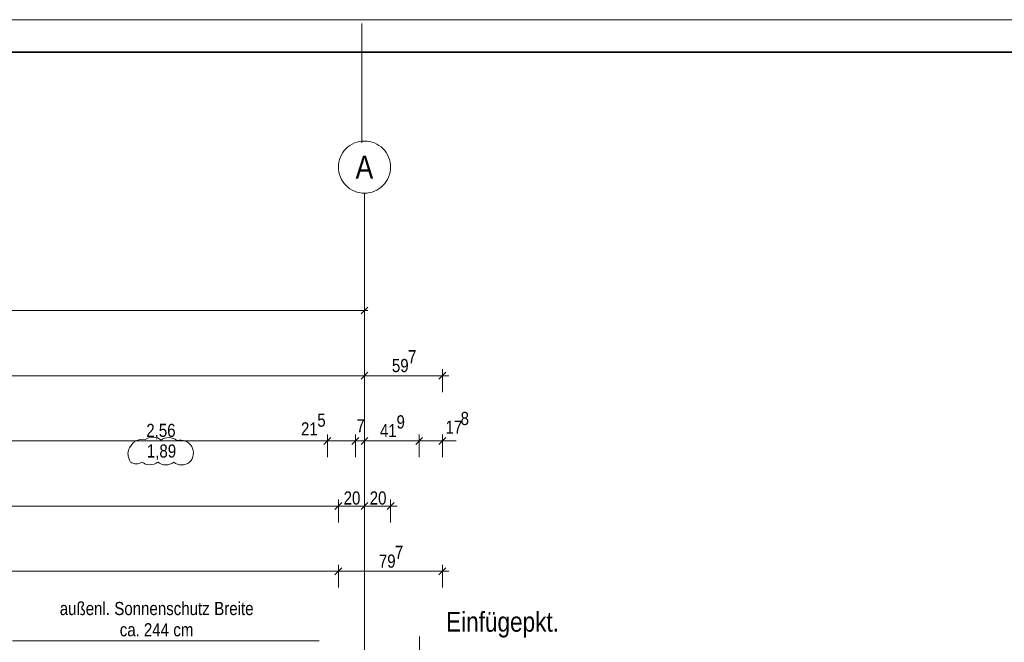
# Model space of a CAD drawing. Extents: x -634 to 300, y 62 to 1102.
# Tile 124 of 125: x -45 to 106, y 1007 to 1102. Entities that reach past the tile are written whole.
import ezdxf
from ezdxf.lldxf.tags import DXFTag

# ---------------------------------------------------------------- set-up
doc = ezdxf.new("R2010")
doc.units = 0
doc.layers.get('0').update_dxf_attribs({"lineweight": 13})
doc.layers.add('--70 -72 Beschriftung-9 Einfügepunkt CAD', color=6, linetype='Continuous', lineweight=18, true_color=0xff00ff, plot=False)
doc.layers.add('--Darstellung Teil 07-00', color=2, linetype='grob-A06CPVZVL0', lineweight=13, true_color=0xffff00, plot=False)
for name, color, linetype, lineweight in [('30 -33 Aussenwände- 8 Sonnenschutz', 7, 'Continuous', 9), ('70 -71 Achsen- 1 Gebäudeachsen', 7, 'STRICHPUNKT2-A06CPW00L0', 18), ('iwb_Plankopf Rahmen', 7, 'Continuous', 35), ('Keine-A06CPVZYL0', 7, 'Continuous', 9)]:
    doc.layers.add(name, color=color, linetype=linetype, lineweight=lineweight)
doc.layers.add('70 -76 Bemaßung- 2 Allgemein', color=9, linetype='Continuous', lineweight=5, true_color=0x808080)
doc.layers.add('70 -77 Revision- 2 Wolken', color=7, linetype='Continuous', lineweight=18, true_color=0x944cff)
doc.styles.get("Standard").update_dxf_attribs({"font": 'ARIALN.TTF'})
tags = doc.linetypes.add('grob-A06CPVZVL0', pattern=[14, 3, -8, 3]).pattern_tags.tags
tags[8:9] = [DXFTag(74, 4), DXFTag(75, 0), DXFTag(340, '0'), DXFTag(46, 0.0), DXFTag(50, 0.0), DXFTag(44, 0.0), DXFTag(45, 0.0)]
tags[6:7] = [DXFTag(74, 4), DXFTag(75, 0), DXFTag(340, '0'), DXFTag(46, 0.0), DXFTag(50, 0.0), DXFTag(44, 0.0), DXFTag(45, 0.0)]
tags[4:5] = [DXFTag(74, 4), DXFTag(75, 0), DXFTag(340, '0'), DXFTag(46, 0.0), DXFTag(50, 0.0), DXFTag(44, 0.0), DXFTag(45, 0.0)]
tags = doc.linetypes.add('STRICHPUNKT2-A06CPW00L0', pattern=[12.7, 6.35, -3.175, 0, -3.175]).pattern_tags.tags
tags[10:11] = [DXFTag(74, 4), DXFTag(75, 0), DXFTag(340, '0'), DXFTag(46, 0.0), DXFTag(50, 0.0), DXFTag(44, 0.0), DXFTag(45, 0.0)]
tags[8:9] = [DXFTag(74, 4), DXFTag(75, 0), DXFTag(340, '0'), DXFTag(46, 0.0), DXFTag(50, 0.0), DXFTag(44, 0.0), DXFTag(45, 0.0)]
tags[6:7] = [DXFTag(74, 4), DXFTag(75, 0), DXFTag(340, '0'), DXFTag(46, 0.0), DXFTag(50, 0.0), DXFTag(44, 0.0), DXFTag(45, 0.0)]
tags[4:5] = [DXFTag(74, 4), DXFTag(75, 0), DXFTag(340, '0'), DXFTag(46, 0.0), DXFTag(50, 0.0), DXFTag(44, 0.0), DXFTag(45, 0.0)]

# ---------------------------------------------------------------- blocks, each defined once
blk = doc.blocks.new('Referenz-A06CPW02L0')
at = {"layer": '--70 -72 Beschriftung-9 Einfügepunkt CAD', "color": 0, "linetype": 'Continuous', "ltscale": 0.18}
blk.add_line((16.39, 1007.82), (16.39, 991.82), dxfattribs=at)
blk.add_line((16.39, 1007.82), (16.39, 991.82), dxfattribs=at)
blk.add_line((16.39, 1007.82), (16.39, 991.82), dxfattribs=at)
at = {"layer": '--Darstellung Teil 07-00', "color": 0, "linetype": 'grob-A06CPVZVL0', "lineweight": -2, "ltscale": 0.13}
blk.add_line((7.57, 1083.52), (7.57, 1101.84), dxfattribs=at)
at = {"layer": '30 -33 Aussenwände- 8 Sonnenschutz', "color": 0, "linetype": 'Continuous', "ltscale": 0.13}
blk.add_line((1.02, 1007.15), (-45.98, 1007.15), dxfattribs=at)
at = {"layer": '70 -71 Achsen- 1 Gebäudeachsen', "color": 0, "linetype": 'STRICHPUNKT2-A06CPW00L0', "ltscale": 0.18}
blk.add_line((7.97, 1075.82), (7.97, 76.38), dxfattribs=at)
at = {"layer": '70 -76 Bemaßung- 2 Allgemein', "color": 0, "linetype": 'Continuous', "ltscale": 0.13}
for p, q in [((8.5, 1058.35), (7.44, 1057.29)), ((7.97, 1057.88), (7.97, 1058.82)), ((6.91, 1057.82), (-155.97, 1057.82)), ((8.47, 1057.82), (6.91, 1057.82)), ((6.91, 1047.82), (-554.53, 1047.82)), ((8.97, 1047.82), (6.91, 1047.82)), ((6.97, 1047.82), (9.03, 1047.82)), ((7.97, 1047.88), (7.97, 1048.82)), ((7.97, 1047.88), (7.97, 1048.82)), ((18.85, 1047.82), (9.03, 1047.82)), ((20.91, 1047.82), (18.85, 1047.82)), ((19.91, 1045.32), (19.91, 1048.82)), ((2.27, 1035.32), (2.27, 1038.82)), ((2.27, 1035.32), (2.27, 1038.82)), ((6.57, 1035.32), (6.57, 1038.82)), ((6.57, 1035.32), (6.57, 1038.82)), ((7.97, 1037.88), (7.97, 1038.82)), ((7.97, 1037.88), (7.97, 1038.82)), ((16.35, 1035.32), (16.35, 1038.82)), ((16.35, 1035.32), (16.35, 1038.82)), ((19.91, 1035.32), (19.91, 1038.82)), ((1.21, 1037.82), (-47.87, 1037.82)), ((1.21, 1037.82), (0.15, 1037.82)), ((3.27, 1037.82), (1.21, 1037.82)), ((3.27, 1037.82), (1.21, 1037.82)), ((6.57, 1037.82), (2.27, 1037.82)), ((5.51, 1037.82), (4.45, 1037.82)), ((7.57, 1037.82), (5.51, 1037.82)), ((5.57, 1037.82), (7.63, 1037.82)), ((7.97, 1037.82), (6.57, 1037.82)), ((6.97, 1037.82), (9.03, 1037.82)), ((6.97, 1037.82), (9.03, 1037.82)), ((7.63, 1037.82), (8.69, 1037.82)), ((9.03, 1037.82), (10.09, 1037.82)), ((15.29, 1037.82), (9.03, 1037.82)), ((15.29, 1037.82), (14.23, 1037.82)), ((17.35, 1037.82), (15.29, 1037.82)), ((17.35, 1037.82), (15.29, 1037.82)), ((19.91, 1037.82), (16.35, 1037.82)), ((18.91, 1037.82), (20.97, 1037.82)), ((20.97, 1037.82), (22.03, 1037.82)), ((3.97, 1025.32), (3.97, 1028.82)), ((3.97, 1025.32), (3.97, 1028.82)), ((7.97, 1027.88), (7.97, 1028.82)), ((7.97, 1027.88), (7.97, 1028.82)), ((11.97, 1025.32), (11.97, 1028.82)), ((2.91, 1027.82), (-151.97, 1027.82)), ((4.97, 1027.82), (2.91, 1027.82)), ((2.97, 1027.82), (5.03, 1027.82)), ((6.91, 1027.82), (5.03, 1027.82)), ((8.97, 1027.82), (6.91, 1027.82)), ((6.97, 1027.82), (9.03, 1027.82)), ((10.91, 1027.82), (9.03, 1027.82)), ((12.97, 1027.82), (10.91, 1027.82)), ((2.91, 1017.82), (-154.47, 1017.82)), ((4.97, 1017.82), (2.91, 1017.82)), ((2.97, 1017.82), (5.03, 1017.82)), ((3.97, 1015.32), (3.97, 1018.82)), ((3.97, 1015.32), (3.97, 1018.82)), ((18.85, 1017.82), (5.03, 1017.82)), ((20.91, 1017.82), (18.85, 1017.82)), ((19.91, 1015.32), (19.91, 1018.82))]:
    blk.add_line(p, q, dxfattribs=at)
at = {"layer": '70 -76 Bemaßung- 2 Allgemein', "color": 0, "linetype": 'Continuous', "lineweight": 20, "ltscale": 0.2}
for p, q in [((8.5, 1048.35), (7.44, 1047.29)), ((7.44, 1047.29), (8.5, 1048.35)), ((20.44, 1048.35), (19.38, 1047.29)), ((2.8, 1038.35), (1.74, 1037.29)), ((2.8, 1038.35), (1.74, 1037.29)), ((6.04, 1037.29), (7.1, 1038.35)), ((7.1, 1038.35), (6.04, 1037.29)), ((7.44, 1037.29), (8.5, 1038.35)), ((7.44, 1037.29), (8.5, 1038.35)), ((16.88, 1038.35), (15.82, 1037.29)), ((16.88, 1038.35), (15.82, 1037.29)), ((19.38, 1037.29), (20.44, 1038.35)), ((4.5, 1028.35), (3.44, 1027.29)), ((3.44, 1027.29), (4.5, 1028.35)), ((8.5, 1028.35), (7.44, 1027.29)), ((7.44, 1027.29), (8.5, 1028.35)), ((12.5, 1028.35), (11.44, 1027.29)), ((4.5, 1018.35), (3.44, 1017.29)), ((3.44, 1017.29), (4.5, 1018.35)), ((20.44, 1018.35), (19.38, 1017.29))]:
    blk.add_line(p, q, dxfattribs=at)
at = {"layer": '70 -77 Revision- 2 Wolken', "color": 0, "linetype": 'Continuous', "ltscale": 0.18}
for centre, major_axis in [((-26.1, 1036.04), (-0.84, 1.85)), ((-26.1, 1036.04), (0.44, 1.98)), ((-24.49, 1036.36), (0.06, 2.03)), ((-24.49, 1036.36), (1.27, 1.59)), ((-22.05, 1036.29), (0.06, 2.03)), ((-22.05, 1036.29), (1.27, 1.59)), ((-20.27, 1035.92), (0.77, 1.88)), ((-20.27, 1035.92), (1.74, 1.05)), ((-26.26, 1035.8), (-1.63, 1.22)), ((-26.26, 1035.8), (-2.03, 0)), ((-20.3, 1035.96), (1.46, -1.42)), ((-20.3, 1035.96), (2.02, -0.26)), ((-27.01, 1035.73), (-0.87, -1.15)), ((-27.01, 1035.73), (-0.01, -1.44)), ((-24.93, 1036.19), (-1.23, -1.62)), ((-24.93, 1036.19), (-0.01, -2.03)), ((-22.49, 1036.18), (-1.23, -1.62)), ((-22.49, 1036.18), (-0.01, -2.03)), ((-20.05, 1036.17), (-1.23, -1.62)), ((-20.05, 1036.17), (-0.01, -2.03))]:
    blk.add_ellipse(centre, major_axis=major_axis, ratio=1, start_param=0, end_param=0.643501, dxfattribs=at)
at = {"layer": 'Keine-A06CPVZYL0', "color": 0, "linetype": 'Continuous', "ltscale": 0.13}
for p, q in [((4.64, 1082.05), (4.87, 1082.36)), ((4.87, 1082.36), (5.14, 1082.65)), ((5.14, 1082.65), (5.43, 1082.92)), ((5.43, 1082.92), (5.74, 1083.15)), ((5.74, 1083.15), (6.08, 1083.35)), ((6.08, 1083.35), (6.44, 1083.52)), ((6.44, 1083.52), (6.81, 1083.65)), ((6.81, 1083.65), (7.19, 1083.75)), ((7.19, 1083.75), (7.57, 1083.8)), ((7.57, 1083.8), (7.97, 1083.82)), ((7.97, 1083.82), (8.36, 1083.8)), ((8.36, 1083.8), (8.75, 1083.75)), ((8.75, 1083.75), (9.13, 1083.65)), ((9.13, 1083.65), (9.5, 1083.52)), ((9.5, 1083.52), (9.85, 1083.35)), ((9.85, 1083.35), (10.19, 1083.15)), ((10.19, 1083.15), (10.5, 1082.92)), ((10.5, 1082.92), (10.8, 1082.65)), ((10.8, 1082.65), (11.06, 1082.36)), ((11.06, 1082.36), (11.29, 1082.05)), ((4.04, 1080.6), (4.14, 1080.98)), ((4.14, 1080.98), (4.27, 1081.35)), ((4.27, 1081.35), (4.44, 1081.71)), ((4.44, 1081.71), (4.64, 1082.05)), ((11.29, 1082.05), (11.49, 1081.71)), ((11.49, 1081.71), (11.66, 1081.35)), ((11.66, 1081.35), (11.79, 1080.98)), ((11.79, 1080.98), (11.89, 1080.6)), ((3.97, 1079.82), (3.99, 1080.22)), ((3.99, 1079.43), (3.97, 1079.82)), ((3.99, 1080.22), (4.04, 1080.6)), ((4.04, 1079.04), (3.99, 1079.43)), ((11.89, 1080.6), (11.95, 1080.22)), ((11.95, 1079.43), (11.89, 1079.04)), ((11.95, 1080.22), (11.97, 1079.82)), ((11.97, 1079.82), (11.95, 1079.43)), ((4.14, 1078.66), (4.04, 1079.04)), ((4.27, 1078.29), (4.14, 1078.66)), ((4.44, 1077.94), (4.27, 1078.29)), ((4.64, 1077.6), (4.44, 1077.94)), ((11.49, 1077.94), (11.29, 1077.6)), ((11.66, 1078.29), (11.49, 1077.94)), ((11.79, 1078.66), (11.66, 1078.29)), ((11.89, 1079.04), (11.79, 1078.66)), ((4.87, 1077.29), (4.64, 1077.6)), ((5.14, 1077), (4.87, 1077.29)), ((5.43, 1076.73), (5.14, 1077)), ((5.74, 1076.5), (5.43, 1076.73)), ((6.08, 1076.3), (5.74, 1076.5)), ((10.19, 1076.5), (9.85, 1076.3)), ((10.5, 1076.73), (10.19, 1076.5)), ((10.8, 1077), (10.5, 1076.73)), ((11.06, 1077.29), (10.8, 1077)), ((11.29, 1077.6), (11.06, 1077.29)), ((6.44, 1076.13), (6.08, 1076.3)), ((6.81, 1076), (6.44, 1076.13)), ((7.19, 1075.9), (6.81, 1076)), ((7.57, 1075.84), (7.19, 1075.9)), ((7.97, 1075.82), (7.57, 1075.84)), ((8.36, 1075.84), (7.97, 1075.82)), ((8.75, 1075.9), (8.36, 1075.84)), ((9.13, 1076), (8.75, 1075.9)), ((9.5, 1076.13), (9.13, 1076)), ((9.85, 1076.3), (9.5, 1076.13))]:
    blk.add_line(p, q, dxfattribs=at)
at = {"layer": '--70 -72 Beschriftung-9 Einfügepunkt CAD', "color": 0, "linetype": 'Continuous', "ltscale": 0.18, "insert": (20.47, 1011.58), "char_height": 3.0207, "attachment_point": 1}
blk.add_mtext('{\\fArial Narrow;Einfügepkt.}', dxfattribs=at)
blk.add_mtext('{\\fArial Narrow;Einfügepkt.}', dxfattribs=at)
at = {"layer": '30 -33 Aussenwände- 8 Sonnenschutz', "color": 0, "linetype": 'Continuous', "ltscale": 0.13, "char_height": 2.0138, "attachment_point": 1}
for s, insert in [('{\\fArial Narrow;außenl.}', (-38.75, 1013.12)), ('{\\fArial Narrow;Sonnenschutz}', (-30.39, 1013.12)), ('{\\fArial Narrow;Breite}', (-15.07, 1013.12)), ('{\\fArial Narrow;ca.}', (-29.55, 1009.86)), ('{\\fArial Narrow;244}', (-25.86, 1009.86)), ('{\\fArial Narrow;cm}', (-21.34, 1009.86))]:
    blk.add_mtext(s, dxfattribs=dict(at, insert=insert))
at = {"layer": '70 -76 Bemaßung- 2 Allgemein', "color": 0, "linetype": 'Continuous', "ltscale": 0.13, "char_height": 2.0138, "attachment_point": 1}
for s, insert in [('{\\fArial Narrow;7}', (14.64, 1051.74)), ('{\\fArial Narrow;59}', (12.17, 1050.39)), ('{\\fArial Narrow;5}', (0.73, 1042.01)), ('{\\fArial Narrow;9}', (12.88, 1041.75)), ('{\\fArial Narrow;8}', (22.7, 1042.27)), ('{\\fArial Narrow;2,56}', (-25.49, 1040.44)), ('{\\fArial Narrow;21}', (-1.77, 1040.67)), ('{\\fArial Narrow;7}', (6.73, 1041.14)), ('{\\fArial Narrow;41}', (10.34, 1040.41)), ('{\\fArial Narrow;17}', (20.38, 1040.92)), ('{\\fArial Narrow;1,89}', (-25.4, 1037.28)), ('{\\fArial Narrow;20}', (4.77, 1030.07)), ('{\\fArial Narrow;20}', (8.77, 1030.07)), ('{\\fArial Narrow;7}', (12.63, 1021.74)), ('{\\fArial Narrow;79}', (10.17, 1020.39))]:
    blk.add_mtext(s, dxfattribs=dict(at, insert=insert))
at = {"layer": 'Keine-A06CPVZYL0', "color": 0, "linetype": 'Continuous', "ltscale": 0.13, "insert": (6.61, 1081.59), "char_height": 3.5241, "attachment_point": 1}
blk.add_mtext('{\\fArial Narrow;A}', dxfattribs=at)

msp = doc.modelspace()

# ---------------------------------------------------------------- linework, layer by layer
at = {"layer": 'iwb_Plankopf Rahmen', "color": 8, "lineweight": 13, "ltscale": 0.13, "true_color": 0x808080}
msp.add_lwpolyline([(300.35, 62.43), (-619.65, 62.43), (-619.65, 1102.43), (300.35, 1102.43), (300.35, 62.43)], close=True, dxfattribs=at)
at = {"layer": 'iwb_Plankopf Rahmen', "ltscale": 0.35}
msp.add_lwpolyline([(-599.65, 67.43), (-599.65, 1097.43), (295.35, 1097.43), (295.35, 67.43), (-599.65, 67.43)], close=True, dxfattribs=at)

# ---------------------------------------------------------------- block references
at = {"color": 8, "lineweight": 13, "ltscale": 0.13, "true_color": 0x808080}
msp.add_blockref('Referenz-A06CPW02L0', (0, 0), dxfattribs=at)

doc.saveas('drawing.dxf')
